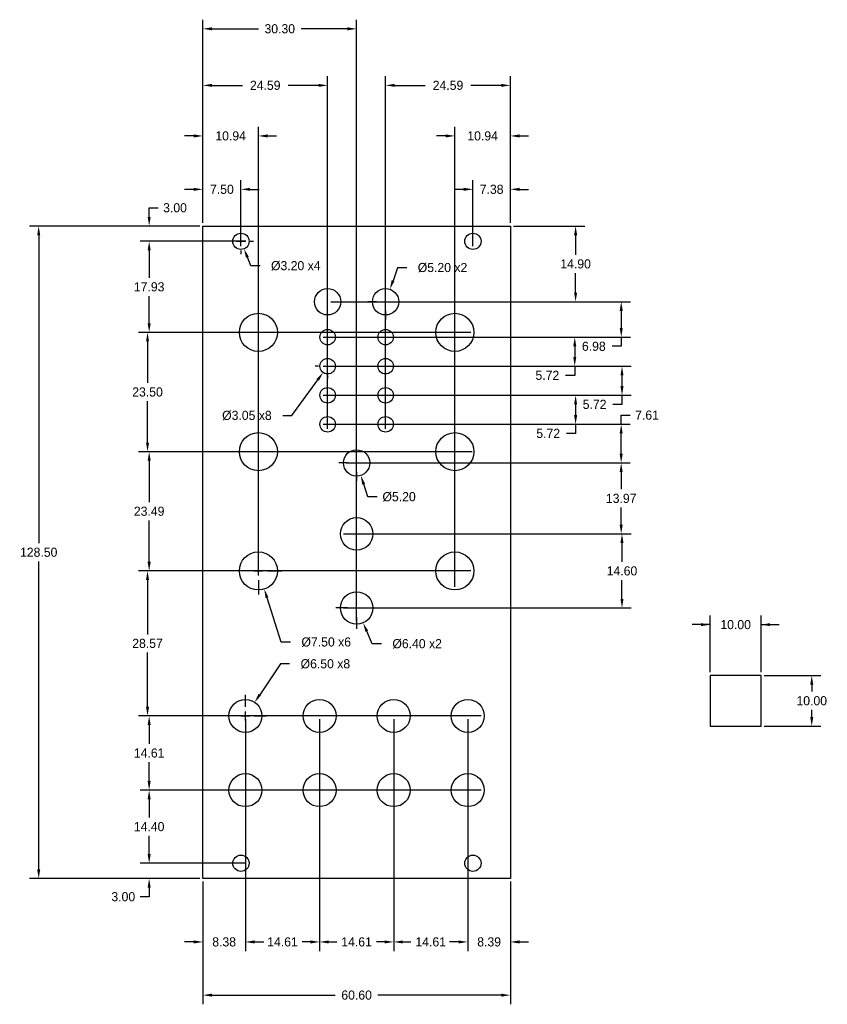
# Model space of a CAD drawing. Header units: millimetres. Extents: x -36 to 123, y -25 to 169.
import ezdxf

# ---------------------------------------------------------------- set-up
doc = ezdxf.new("R2010")
doc.units = ezdxf.units.MM
doc.header["$MEASUREMENT"] = 0
for name, color, linetype in [('Dimensions', 1, 'Continuous'), ('Panel', 7, 'Continuous'), ('ScaleHelp', 3, 'Continuous')]:
    doc.layers.add(name, color=color, linetype=linetype)
doc.dimstyles.get("Standard").update_dxf_attribs({"dimscale": 10, "dimtxt": 0.18, "dimasz": 0.18, "dimexe": 0.18, "dimexo": 0.0625, "dimgap": 0.09, "dimtad": 0, "dimtih": 1, "dimtoh": 1, "dimzin": 0, "dimdsep": 46, "dimtxsty": 'Standard', "dimcen": -0.09, "dimadec": 0, "dimazin": 0, "dimtfac": 1, "dimtdec": 4, "dimtofl": 0, "dimtmove": 0, "dimatfit": 3, "dimfxl": 1, "dimtolj": 1, "dimtzin": 0, "dimarcsym": 0})

# ---------------------------------------------------------------- blocks, each defined once
blk = doc.blocks.new('*D53')
at = {"layer": 'Defpoints', "color": 0}
for p in [(110, 50), (100, 40), (110, 40)]:
    blk.add_point(p, dxfattribs=at)
at = {"layer": 'ScaleHelp', "color": 0, "lineweight": -2}
for p, q in [((100, 40.625), (100, 51.8)), ((110, 40.625), (110, 51.8)), ((100, 50), (96.4, 50)), ((110, 50), (113.6, 50))]:
    blk.add_line(p, q, dxfattribs=at)
at = {"layer": 'ScaleHelp', "color": 0}
for points in [[(98.2, 49.7), (98.2, 50.3), (100, 50)], [(111.8, 50.3), (111.8, 49.7), (110, 50)]]:
    blk.add_solid(points, dxfattribs=at)
at = {"layer": 'ScaleHelp', "color": 0, "insert": (105, 50), "char_height": 1.8, "attachment_point": 5}
blk.add_mtext('\\A1;10.00', dxfattribs=at)
blk = doc.blocks.new('*D54')
at = {"layer": 'Defpoints', "color": 0}
for p in [(110, 40), (110, 30), (120, 30)]:
    blk.add_point(p, dxfattribs=at)
at = {"layer": 'ScaleHelp', "color": 0, "lineweight": -2}
for p, q in [((110.625, 40), (121.8, 40)), ((120, 38.2), (120, 36.8)), ((120, 31.8), (120, 33.2)), ((110.625, 30), (121.8, 30))]:
    blk.add_line(p, q, dxfattribs=at)
at = {"layer": 'ScaleHelp', "color": 0}
for points in [[(120.3, 38.2), (119.7, 38.2), (120, 40)], [(119.7, 31.8), (120.3, 31.8), (120, 30)]]:
    blk.add_solid(points, dxfattribs=at)
at = {"layer": 'ScaleHelp', "color": 0, "insert": (120, 35), "char_height": 1.8, "attachment_point": 5}
blk.add_mtext('\\A1;10.00', dxfattribs=at)
blk = doc.blocks.new('*D55')
at = {"layer": 'Defpoints', "color": 0}
for p in [(8.38, 32.01), (0, 0), (8.38, -12.5)]:
    blk.add_point(p, dxfattribs=at)
at = {"layer": 'Dimensions', "color": 0, "lineweight": -2}
for p, q in [((8.38, 31.39), (8.38, -14.3)), ((0, -0.62), (0, -14.3)), ((-1.8, -12.5), (-3.6, -12.5)), ((10.18, -12.5), (11.98, -12.5))]:
    blk.add_line(p, q, dxfattribs=at)
at = {"layer": 'Dimensions', "color": 0}
for points in [[(-1.8, -12.8), (-1.8, -12.2), (0, -12.5)], [(10.18, -12.2), (10.18, -12.8), (8.38, -12.5)]]:
    blk.add_solid(points, dxfattribs=at)
at = {"layer": 'Dimensions', "color": 0, "insert": (4.19, -12.5), "char_height": 1.8, "attachment_point": 5}
blk.add_mtext('\\A1;8.38', dxfattribs=at)
blk = doc.blocks.new('*D56')
at = {"layer": 'Defpoints', "color": 0}
for p in [(52.21, 32.01), (60.6, 0), (52.21, -12.5)]:
    blk.add_point(p, dxfattribs=at)
at = {"layer": 'Dimensions', "color": 0, "lineweight": -2}
for p, q in [((52.21, 31.39), (52.21, -14.3)), ((60.6, -0.62), (60.6, -14.3)), ((50.41, -12.5), (48.61, -12.5)), ((62.4, -12.5), (64.2, -12.5))]:
    blk.add_line(p, q, dxfattribs=at)
at = {"layer": 'Dimensions', "color": 0}
for points in [[(50.41, -12.8), (50.41, -12.2), (52.21, -12.5)], [(62.4, -12.2), (62.4, -12.8), (60.6, -12.5)]]:
    blk.add_solid(points, dxfattribs=at)
at = {"layer": 'Dimensions', "color": 0, "insert": (56.41, -12.5), "char_height": 1.8, "attachment_point": 5}
blk.add_mtext('\\A1;8.39', dxfattribs=at)
blk = doc.blocks.new('*D57')
at = {"layer": 'Defpoints', "color": 0}
for p in [(8.38, 31.39), (22.99, 32.01), (22.99, -12.5)]:
    blk.add_point(p, dxfattribs=at)
at = {"layer": 'Dimensions', "color": 0, "lineweight": -2}
for p, q in [((22.99, 31.39), (22.99, -14.3)), ((8.38, 30.76), (8.38, -14.3)), ((10.18, -12.5), (11.79, -12.5)), ((21.19, -12.5), (19.58, -12.5))]:
    blk.add_line(p, q, dxfattribs=at)
at = {"layer": 'Dimensions', "color": 0}
for points in [[(10.18, -12.2), (10.18, -12.8), (8.38, -12.5)], [(21.19, -12.8), (21.19, -12.2), (22.99, -12.5)]]:
    blk.add_solid(points, dxfattribs=at)
at = {"layer": 'Dimensions', "color": 0, "insert": (15.69, -12.5), "char_height": 1.8, "attachment_point": 5}
blk.add_mtext('\\A1;14.61', dxfattribs=at)
blk = doc.blocks.new('*D58')
at = {"layer": 'Defpoints', "color": 0}
for p in [(22.99, 32.01), (37.6, 32.01), (37.6, -12.5)]:
    blk.add_point(p, dxfattribs=at)
at = {"layer": 'Dimensions', "color": 0, "lineweight": -2}
for p, q in [((22.99, 31.39), (22.99, -14.3)), ((37.6, 31.39), (37.6, -14.3)), ((24.79, -12.5), (26.39, -12.5)), ((35.8, -12.5), (34.19, -12.5))]:
    blk.add_line(p, q, dxfattribs=at)
at = {"layer": 'Dimensions', "color": 0}
for points in [[(24.79, -12.2), (24.79, -12.8), (22.99, -12.5)], [(35.8, -12.8), (35.8, -12.2), (37.6, -12.5)]]:
    blk.add_solid(points, dxfattribs=at)
at = {"layer": 'Dimensions', "color": 0, "insert": (30.29, -12.5), "char_height": 1.8, "attachment_point": 5}
blk.add_mtext('\\A1;14.61', dxfattribs=at)
blk = doc.blocks.new('*D59')
at = {"layer": 'Defpoints', "color": 0}
for p in [(37.6, 31.39), (52.21, 31.39), (52.21, -12.5)]:
    blk.add_point(p, dxfattribs=at)
at = {"layer": 'Dimensions', "color": 0, "lineweight": -2}
for p, q in [((37.6, 30.76), (37.6, -14.3)), ((52.21, 30.76), (52.21, -14.3)), ((39.4, -12.5), (41.01, -12.5)), ((50.41, -12.5), (48.8, -12.5))]:
    blk.add_line(p, q, dxfattribs=at)
at = {"layer": 'Dimensions', "color": 0}
for points in [[(39.4, -12.2), (39.4, -12.8), (37.6, -12.5)], [(50.41, -12.8), (50.41, -12.2), (52.21, -12.5)]]:
    blk.add_solid(points, dxfattribs=at)
at = {"layer": 'Dimensions', "color": 0, "insert": (44.9, -12.5), "char_height": 1.8, "attachment_point": 5}
blk.add_mtext('\\A1;14.61', dxfattribs=at)
blk = doc.blocks.new('*D60')
at = {"layer": 'Defpoints', "color": 0}
for p in [(60.6, 128.5), (24.59, 113.6), (73.46, 113.6)]:
    blk.add_point(p, dxfattribs=at)
at = {"layer": 'Dimensions', "color": 0, "lineweight": -2}
for p, q in [((61.23, 128.5), (75.26, 128.5)), ((73.46, 126.7), (73.46, 122.85)), ((73.46, 115.4), (73.46, 119.25)), ((25.21, 113.6), (75.26, 113.6))]:
    blk.add_line(p, q, dxfattribs=at)
at = {"layer": 'Dimensions', "color": 0}
for points in [[(73.76, 126.7), (73.16, 126.7), (73.46, 128.5)], [(73.16, 115.4), (73.76, 115.4), (73.46, 113.6)]]:
    blk.add_solid(points, dxfattribs=at)
at = {"layer": 'Dimensions', "color": 0, "insert": (73.46, 121.05), "char_height": 1.8, "attachment_point": 5}
blk.add_mtext('\\A1;14.90', dxfattribs=at)
blk = doc.blocks.new('*D61')
at = {"layer": 'Defpoints', "color": 0}
for p in [(24.59, 113.6), (24.59, 106.62), (82.45, 106.62)]:
    blk.add_point(p, dxfattribs=at)
at = {"layer": 'Dimensions', "color": 0, "lineweight": -2}
for p, q in [((25.21, 113.6), (84.25, 113.6)), ((82.45, 111.8), (82.45, 108.42)), ((25.21, 106.62), (84.25, 106.62)), ((82.45, 104.82), (80.65, 104.82)), ((82.45, 106.62), (82.45, 104.82))]:
    blk.add_line(p, q, dxfattribs=at)
at = {"layer": 'Dimensions', "color": 0}
for points in [[(82.75, 111.8), (82.15, 111.8), (82.45, 113.6)], [(82.15, 108.42), (82.75, 108.42), (82.45, 106.62)]]:
    blk.add_solid(points, dxfattribs=at)
at = {"layer": 'Dimensions', "color": 0, "insert": (77.05, 104.82), "char_height": 1.8, "attachment_point": 5}
blk.add_mtext('\\A1;6.98', dxfattribs=at)
blk = doc.blocks.new('*D62')
at = {"layer": 'Defpoints', "color": 0}
for p in [(23.07, 106.62), (23.07, 100.9), (73.29, 100.9)]:
    blk.add_point(p, dxfattribs=at)
at = {"layer": 'Dimensions', "color": 0, "lineweight": -2}
for p, q in [((23.69, 106.62), (75.09, 106.62)), ((73.29, 104.82), (73.29, 102.7)), ((23.69, 100.9), (75.09, 100.9)), ((73.29, 100.9), (73.29, 99.1)), ((73.29, 99.1), (71.49, 99.1))]:
    blk.add_line(p, q, dxfattribs=at)
at = {"layer": 'Dimensions', "color": 0}
for points in [[(73.59, 104.82), (72.99, 104.82), (73.29, 106.62)], [(72.99, 102.7), (73.59, 102.7), (73.29, 100.9)]]:
    blk.add_solid(points, dxfattribs=at)
at = {"layer": 'Dimensions', "color": 0, "insert": (67.89, 99.1), "char_height": 1.8, "attachment_point": 5}
blk.add_mtext('\\A1;5.72', dxfattribs=at)
blk = doc.blocks.new('*D63')
at = {"layer": 'Defpoints', "color": 0}
for p in [(23.86, 100.9), (23.07, 95.18), (82.6, 95.18)]:
    blk.add_point(p, dxfattribs=at)
at = {"layer": 'Dimensions', "color": 0, "lineweight": -2}
for p, q in [((24.49, 100.9), (84.4, 100.9)), ((82.6, 99.1), (82.6, 96.98)), ((23.69, 95.18), (84.4, 95.18)), ((82.6, 95.18), (82.6, 93.38)), ((82.6, 93.38), (80.8, 93.38))]:
    blk.add_line(p, q, dxfattribs=at)
at = {"layer": 'Dimensions', "color": 0}
for points in [[(82.9, 99.1), (82.3, 99.1), (82.6, 100.9)], [(82.3, 96.98), (82.9, 96.98), (82.6, 95.18)]]:
    blk.add_solid(points, dxfattribs=at)
at = {"layer": 'Dimensions', "color": 0, "insert": (77.2, 93.38), "char_height": 1.8, "attachment_point": 5}
blk.add_mtext('\\A1;5.72', dxfattribs=at)
blk = doc.blocks.new('*D64')
at = {"layer": 'Defpoints', "color": 0}
for p in [(23.86, 95.18), (23.07, 89.46), (73.46, 89.46)]:
    blk.add_point(p, dxfattribs=at)
at = {"layer": 'Dimensions', "color": 0, "lineweight": -2}
for p, q in [((24.49, 95.18), (75.26, 95.18)), ((73.46, 93.38), (73.46, 91.26)), ((23.69, 89.46), (75.26, 89.46)), ((73.46, 89.46), (73.46, 87.66)), ((73.46, 87.66), (71.66, 87.66))]:
    blk.add_line(p, q, dxfattribs=at)
at = {"layer": 'Dimensions', "color": 0}
for points in [[(73.76, 93.38), (73.16, 93.38), (73.46, 95.18)], [(73.16, 91.26), (73.76, 91.26), (73.46, 89.46)]]:
    blk.add_solid(points, dxfattribs=at)
at = {"layer": 'Dimensions', "color": 0, "insert": (68.06, 87.66), "char_height": 1.8, "attachment_point": 5}
blk.add_mtext('\\A1;5.72', dxfattribs=at)
blk = doc.blocks.new('*D65')
at = {"layer": 'Defpoints', "color": 0}
for p in [(23.86, 89.46), (82.44, 89.46), (30.3, 81.85)]:
    blk.add_point(p, dxfattribs=at)
at = {"layer": 'Dimensions', "color": 0, "lineweight": -2}
for p, q in [((82.44, 91.26), (84.24, 91.26)), ((82.44, 89.46), (82.44, 91.26)), ((24.49, 89.46), (84.24, 89.46)), ((82.44, 83.65), (82.44, 87.66)), ((30.93, 81.85), (84.24, 81.85))]:
    blk.add_line(p, q, dxfattribs=at)
at = {"layer": 'Dimensions', "color": 0}
for points in [[(82.74, 87.66), (82.14, 87.66), (82.44, 89.46)], [(82.14, 83.65), (82.74, 83.65), (82.44, 81.85)]]:
    blk.add_solid(points, dxfattribs=at)
at = {"layer": 'Dimensions', "color": 0, "insert": (87.54, 91.26), "char_height": 1.8, "attachment_point": 5}
blk.add_mtext('\\A1;7.61', dxfattribs=at)
blk = doc.blocks.new('*D66')
at = {"layer": 'Defpoints', "color": 0}
for p in [(27.7, 81.85), (27.1, 67.88), (82.44, 67.88)]:
    blk.add_point(p, dxfattribs=at)
at = {"layer": 'Dimensions', "color": 0, "lineweight": -2}
for p, q in [((28.32, 81.85), (84.24, 81.85)), ((82.44, 80.05), (82.44, 76.67)), ((82.44, 69.68), (82.44, 73.06)), ((27.73, 67.88), (84.24, 67.88))]:
    blk.add_line(p, q, dxfattribs=at)
at = {"layer": 'Dimensions', "color": 0}
for points in [[(82.74, 80.05), (82.14, 80.05), (82.44, 81.85)], [(82.14, 69.68), (82.74, 69.68), (82.44, 67.88)]]:
    blk.add_solid(points, dxfattribs=at)
at = {"layer": 'Dimensions', "color": 0, "insert": (82.44, 74.86), "char_height": 1.8, "attachment_point": 5}
blk.add_mtext('\\A1;13.97', dxfattribs=at)
blk = doc.blocks.new('*D67')
at = {"layer": 'Defpoints', "color": 0}
for p in [(28.04, 67.88), (82.6, 67.88), (27.1, 53.28)]:
    blk.add_point(p, dxfattribs=at)
at = {"layer": 'Dimensions', "color": 0, "lineweight": -2}
for p, q in [((28.66, 67.88), (84.4, 67.88)), ((82.6, 66.08), (82.6, 62.38)), ((82.6, 55.08), (82.6, 58.78)), ((27.73, 53.28), (84.4, 53.28))]:
    blk.add_line(p, q, dxfattribs=at)
at = {"layer": 'Dimensions', "color": 0}
for points in [[(82.9, 66.08), (82.3, 66.08), (82.6, 67.88)], [(82.3, 55.08), (82.9, 55.08), (82.6, 53.28)]]:
    blk.add_solid(points, dxfattribs=at)
at = {"layer": 'Dimensions', "color": 0, "insert": (82.6, 60.58), "char_height": 1.8, "attachment_point": 5}
blk.add_mtext('\\A1;14.60', dxfattribs=at)
blk = doc.blocks.new('*D69')
at = {"layer": 'Defpoints', "color": 0}
for p in [(9.1, 3), (-10.59, 0), (0, 0)]:
    blk.add_point(p, dxfattribs=at)
at = {"layer": 'Dimensions', "color": 0, "lineweight": -2}
for p, q in [((-10.59, 4.8), (-10.59, 6.6)), ((8.47, 3), (-12.39, 3)), ((-0.62, 0), (-12.39, 0)), ((-10.59, -1.8), (-10.59, -3.6)), ((-10.59, -3.6), (-12.39, -3.6))]:
    blk.add_line(p, q, dxfattribs=at)
at = {"layer": 'Dimensions', "color": 0}
for points in [[(-10.89, 4.8), (-10.29, 4.8), (-10.59, 3)], [(-10.29, -1.8), (-10.89, -1.8), (-10.59, 0)]]:
    blk.add_solid(points, dxfattribs=at)
at = {"layer": 'Dimensions', "color": 0, "insert": (-15.69, -3.6), "char_height": 1.8, "attachment_point": 5}
blk.add_mtext('\\A1;3.00', dxfattribs=at)
blk = doc.blocks.new('*D70')
at = {"layer": 'Defpoints', "color": 0}
for p in [(-10.59, 17.4), (55.46, 17.4), (9.1, 3)]:
    blk.add_point(p, dxfattribs=at)
at = {"layer": 'Dimensions', "color": 0, "lineweight": -2}
for p, q in [((54.83, 17.4), (-12.39, 17.4)), ((-10.59, 15.6), (-10.59, 12)), ((-10.59, 4.8), (-10.59, 8.4)), ((8.47, 3), (-12.39, 3))]:
    blk.add_line(p, q, dxfattribs=at)
at = {"layer": 'Dimensions', "color": 0}
for points in [[(-10.29, 15.6), (-10.89, 15.6), (-10.59, 17.4)], [(-10.89, 4.8), (-10.29, 4.8), (-10.59, 3)]]:
    blk.add_solid(points, dxfattribs=at)
at = {"layer": 'Dimensions', "color": 0, "insert": (-10.59, 10.2), "char_height": 1.8, "attachment_point": 5}
blk.add_mtext('\\A1;14.40', dxfattribs=at)
blk = doc.blocks.new('*D71')
at = {"layer": 'Defpoints', "color": 0}
for p in [(55.46, 32.01), (-10.59, 17.4), (54.83, 17.4)]:
    blk.add_point(p, dxfattribs=at)
at = {"layer": 'Dimensions', "color": 0, "lineweight": -2}
for p, q in [((54.83, 32.01), (-12.39, 32.01)), ((-10.59, 30.21), (-10.59, 26.5)), ((-10.59, 19.2), (-10.59, 22.91)), ((54.21, 17.4), (-12.39, 17.4))]:
    blk.add_line(p, q, dxfattribs=at)
at = {"layer": 'Dimensions', "color": 0}
for points in [[(-10.29, 30.21), (-10.89, 30.21), (-10.59, 32.01)], [(-10.89, 19.2), (-10.29, 19.2), (-10.59, 17.4)]]:
    blk.add_solid(points, dxfattribs=at)
at = {"layer": 'Dimensions', "color": 0, "insert": (-10.59, 24.71), "char_height": 1.8, "attachment_point": 5}
blk.add_mtext('\\A1;14.61', dxfattribs=at)
blk = doc.blocks.new('*D72')
at = {"layer": 'Defpoints', "color": 0}
for p in [(53.41, 60.58), (-10.91, 32.01), (55.46, 32.01)]:
    blk.add_point(p, dxfattribs=at)
at = {"layer": 'Dimensions', "color": 0, "lineweight": -2}
for p, q in [((52.78, 60.58), (-12.71, 60.58)), ((-10.91, 58.78), (-10.91, 48.09)), ((-10.91, 33.81), (-10.91, 44.49)), ((54.83, 32.01), (-12.71, 32.01))]:
    blk.add_line(p, q, dxfattribs=at)
at = {"layer": 'Dimensions', "color": 0}
for points in [[(-10.61, 58.78), (-11.21, 58.78), (-10.91, 60.58)], [(-11.21, 33.81), (-10.61, 33.81), (-10.91, 32.01)]]:
    blk.add_solid(points, dxfattribs=at)
at = {"layer": 'Dimensions', "color": 0, "insert": (-10.91, 46.3), "char_height": 1.8, "attachment_point": 5}
blk.add_mtext('\\A1;28.57', dxfattribs=at)
blk = doc.blocks.new('*D73')
at = {"layer": 'Defpoints', "color": 0}
for p in [(53.41, 84.07), (-10.59, 60.58), (53.1, 60.58)]:
    blk.add_point(p, dxfattribs=at)
at = {"layer": 'Dimensions', "color": 0, "lineweight": -2}
for p, q in [((52.78, 84.07), (-12.39, 84.07)), ((-10.59, 82.27), (-10.59, 74.13)), ((-10.59, 62.38), (-10.59, 70.52)), ((52.48, 60.58), (-12.39, 60.58))]:
    blk.add_line(p, q, dxfattribs=at)
at = {"layer": 'Dimensions', "color": 0}
for points in [[(-10.29, 82.27), (-10.89, 82.27), (-10.59, 84.07)], [(-10.89, 62.38), (-10.29, 62.38), (-10.59, 60.58)]]:
    blk.add_solid(points, dxfattribs=at)
at = {"layer": 'Dimensions', "color": 0, "insert": (-10.59, 72.33), "char_height": 1.8, "attachment_point": 5}
blk.add_mtext('\\A1;23.49', dxfattribs=at)
blk = doc.blocks.new('*D74')
at = {"layer": 'Defpoints', "color": 0}
for p in [(53.41, 107.57), (-10.91, 84.07), (53.73, 84.07)]:
    blk.add_point(p, dxfattribs=at)
at = {"layer": 'Dimensions', "color": 0, "lineweight": -2}
for p, q in [((52.78, 107.57), (-12.71, 107.57)), ((-10.91, 105.77), (-10.91, 97.62)), ((-10.91, 85.87), (-10.91, 94.02)), ((53.1, 84.07), (-12.71, 84.07))]:
    blk.add_line(p, q, dxfattribs=at)
at = {"layer": 'Dimensions', "color": 0}
for points in [[(-10.61, 105.77), (-11.21, 105.77), (-10.91, 107.57)], [(-11.21, 85.87), (-10.61, 85.87), (-10.91, 84.07)]]:
    blk.add_solid(points, dxfattribs=at)
at = {"layer": 'Dimensions', "color": 0, "insert": (-10.91, 95.82), "char_height": 1.8, "attachment_point": 5}
blk.add_mtext('\\A1;23.50', dxfattribs=at)
blk = doc.blocks.new('*D75')
at = {"layer": 'Defpoints', "color": 0}
for p in [(9.1, 125.5), (-10.59, 107.57), (53.1, 107.57)]:
    blk.add_point(p, dxfattribs=at)
at = {"layer": 'Dimensions', "color": 0, "lineweight": -2}
for p, q in [((8.47, 125.5), (-12.39, 125.5)), ((-10.59, 123.7), (-10.59, 118.33)), ((-10.59, 109.37), (-10.59, 114.73)), ((52.48, 107.57), (-12.39, 107.57))]:
    blk.add_line(p, q, dxfattribs=at)
at = {"layer": 'Dimensions', "color": 0}
for points in [[(-10.29, 123.7), (-10.89, 123.7), (-10.59, 125.5)], [(-10.89, 109.37), (-10.29, 109.37), (-10.59, 107.57)]]:
    blk.add_solid(points, dxfattribs=at)
at = {"layer": 'Dimensions', "color": 0, "insert": (-10.59, 116.53), "char_height": 1.8, "attachment_point": 5}
blk.add_mtext('\\A1;17.93', dxfattribs=at)
blk = doc.blocks.new('*D76')
at = {"layer": 'Defpoints', "color": 0}
for p in [(-10.59, 128.5), (0, 128.5), (8.47, 125.5)]:
    blk.add_point(p, dxfattribs=at)
at = {"layer": 'Dimensions', "color": 0, "lineweight": -2}
for p, q in [((-10.59, 132.1), (-8.79, 132.1)), ((-10.59, 130.3), (-10.59, 132.1)), ((-0.62, 128.5), (-12.39, 128.5)), ((7.85, 125.5), (-12.39, 125.5)), ((-10.59, 123.7), (-10.59, 121.9))]:
    blk.add_line(p, q, dxfattribs=at)
at = {"layer": 'Dimensions', "color": 0}
for points in [[(-10.89, 130.3), (-10.29, 130.3), (-10.59, 128.5)], [(-10.29, 123.7), (-10.89, 123.7), (-10.59, 125.5)]]:
    blk.add_solid(points, dxfattribs=at)
at = {"layer": 'Dimensions', "color": 0, "insert": (-5.49, 132.1), "char_height": 1.8, "attachment_point": 5}
blk.add_mtext('\\A1;3.00', dxfattribs=at)
blk = doc.blocks.new('*D77')
at = {"layer": 'Defpoints', "color": 0}
for p in [(0, 128.5), (-32.36, 0), (0, 0)]:
    blk.add_point(p, dxfattribs=at)
at = {"layer": 'Dimensions', "color": 0, "lineweight": -2}
for p, q in [((-0.62, 128.5), (-34.16, 128.5)), ((-32.36, 126.7), (-32.36, 66.05)), ((-32.36, 1.8), (-32.36, 62.45)), ((-0.62, 0), (-34.16, 0))]:
    blk.add_line(p, q, dxfattribs=at)
at = {"layer": 'Dimensions', "color": 0}
for points in [[(-32.06, 126.7), (-32.66, 126.7), (-32.36, 128.5)], [(-32.66, 1.8), (-32.06, 1.8), (-32.36, 0)]]:
    blk.add_solid(points, dxfattribs=at)
at = {"layer": 'Dimensions', "color": 0, "insert": (-32.36, 64.25), "char_height": 1.8, "attachment_point": 5}
blk.add_mtext('\\A1;128.50', dxfattribs=at)
blk = doc.blocks.new('*D78')
at = {"layer": 'Defpoints', "color": 0}
for p in [(0, 0), (60.6, 0), (60.6, -22.98)]:
    blk.add_point(p, dxfattribs=at)
at = {"layer": 'Dimensions', "color": 0, "lineweight": -2}
for p, q in [((0, -0.62), (0, -24.78)), ((60.6, -0.62), (60.6, -24.78)), ((1.8, -22.98), (26.1, -22.98)), ((58.8, -22.98), (34.5, -22.98))]:
    blk.add_line(p, q, dxfattribs=at)
at = {"layer": 'Dimensions', "color": 0}
for points in [[(1.8, -22.68), (1.8, -23.28), (0, -22.98)], [(58.8, -23.28), (58.8, -22.68), (60.6, -22.98)]]:
    blk.add_solid(points, dxfattribs=at)
at = {"layer": 'Dimensions', "color": 0, "insert": (30.3, -22.98), "char_height": 1.8, "attachment_point": 5}
blk.add_mtext('\\A1;60.60', dxfattribs=at)
blk = doc.blocks.new('*D79')
at = {"layer": 'Defpoints', "color": 0}
for p in [(53.22, 135.74), (60.6, 128.5), (53.22, 123.9)]:
    blk.add_point(p, dxfattribs=at)
at = {"layer": 'Dimensions', "color": 0, "lineweight": -2}
for p, q in [((53.22, 124.53), (53.22, 137.54)), ((60.6, 129.12), (60.6, 137.54)), ((51.42, 135.74), (49.62, 135.74)), ((62.4, 135.74), (64.2, 135.74))]:
    blk.add_line(p, q, dxfattribs=at)
at = {"layer": 'Dimensions', "color": 0}
for points in [[(51.42, 135.44), (51.42, 136.04), (53.22, 135.74)], [(62.4, 136.04), (62.4, 135.44), (60.6, 135.74)]]:
    blk.add_solid(points, dxfattribs=at)
at = {"layer": 'Dimensions', "color": 0, "insert": (56.91, 135.74), "char_height": 1.8, "attachment_point": 5}
blk.add_mtext('\\A1;7.38', dxfattribs=at)
blk = doc.blocks.new('*D80')
at = {"layer": 'Defpoints', "color": 0}
for p in [(0, 135.74), (0, 128.5), (7.5, 123.9)]:
    blk.add_point(p, dxfattribs=at)
at = {"layer": 'Dimensions', "color": 0, "lineweight": -2}
for p, q in [((0, 129.12), (0, 137.54)), ((7.5, 124.53), (7.5, 137.54)), ((-1.8, 135.74), (-3.6, 135.74)), ((9.3, 135.74), (11.1, 135.74))]:
    blk.add_line(p, q, dxfattribs=at)
at = {"layer": 'Dimensions', "color": 0}
for points in [[(-1.8, 135.44), (-1.8, 136.04), (0, 135.74)], [(9.3, 136.04), (9.3, 135.44), (7.5, 135.74)]]:
    blk.add_solid(points, dxfattribs=at)
at = {"layer": 'Dimensions', "color": 0, "insert": (3.75, 135.74), "char_height": 1.8, "attachment_point": 5}
blk.add_mtext('\\A1;7.50', dxfattribs=at)
blk = doc.blocks.new('*D81')
at = {"layer": 'Defpoints', "color": 0}
for p in [(0, 146.26), (0, 128.5), (10.94, 60.58)]:
    blk.add_point(p, dxfattribs=at)
at = {"layer": 'Dimensions', "color": 0, "lineweight": -2}
for p, q in [((0, 129.12), (0, 148.06)), ((10.94, 61.2), (10.94, 148.06)), ((-1.8, 146.26), (-3.6, 146.26)), ((12.74, 146.26), (14.54, 146.26))]:
    blk.add_line(p, q, dxfattribs=at)
at = {"layer": 'Dimensions', "color": 0}
for points in [[(-1.8, 145.96), (-1.8, 146.56), (0, 146.26)], [(12.74, 146.56), (12.74, 145.96), (10.94, 146.26)]]:
    blk.add_solid(points, dxfattribs=at)
at = {"layer": 'Dimensions', "color": 0, "insert": (5.47, 146.26), "char_height": 1.8, "attachment_point": 5}
blk.add_mtext('\\A1;10.94', dxfattribs=at)
blk = doc.blocks.new('*D86')
at = {"layer": 'Defpoints', "color": 0}
for p in [(49.66, 146.26), (60.6, 128.5), (49.66, 56.83)]:
    blk.add_point(p, dxfattribs=at)
at = {"layer": 'Dimensions', "color": 0, "lineweight": -2}
for p, q in [((49.66, 57.45), (49.66, 148.06)), ((60.6, 129.12), (60.6, 148.06)), ((47.86, 146.26), (46.06, 146.26)), ((62.4, 146.26), (64.2, 146.26))]:
    blk.add_line(p, q, dxfattribs=at)
at = {"layer": 'Dimensions', "color": 0}
for points in [[(47.86, 145.96), (47.86, 146.56), (49.66, 146.26)], [(62.4, 146.56), (62.4, 145.96), (60.6, 146.26)]]:
    blk.add_solid(points, dxfattribs=at)
at = {"layer": 'Dimensions', "color": 0, "insert": (55.13, 146.26), "char_height": 1.8, "attachment_point": 5}
blk.add_mtext('\\A1;10.94', dxfattribs=at)
blk = doc.blocks.new('*D88')
at = {"layer": 'Defpoints', "color": 0}
for p in [(24.59, 156.22), (0, 128.5), (24.59, 87.93)]:
    blk.add_point(p, dxfattribs=at)
at = {"layer": 'Dimensions', "color": 0, "lineweight": -2}
for p, q in [((0, 129.12), (0, 158.02)), ((24.59, 88.56), (24.59, 158.02)), ((1.8, 156.22), (7.79, 156.22)), ((22.79, 156.22), (16.8, 156.22))]:
    blk.add_line(p, q, dxfattribs=at)
at = {"layer": 'Dimensions', "color": 0}
for points in [[(1.8, 156.52), (1.8, 155.92), (0, 156.22)], [(22.79, 155.92), (22.79, 156.52), (24.59, 156.22)]]:
    blk.add_solid(points, dxfattribs=at)
at = {"layer": 'Dimensions', "color": 0, "insert": (12.29, 156.22), "char_height": 1.8, "attachment_point": 5}
blk.add_mtext('\\A1;24.59', dxfattribs=at)
blk = doc.blocks.new('*D89')
at = {"layer": 'Defpoints', "color": 0}
for p in [(36.01, 156.22), (60.6, 128.5), (36.01, 87.93)]:
    blk.add_point(p, dxfattribs=at)
at = {"layer": 'Dimensions', "color": 0, "lineweight": -2}
for p, q in [((36.01, 88.56), (36.01, 158.02)), ((60.6, 129.12), (60.6, 158.02)), ((37.81, 156.22), (43.81, 156.22)), ((58.8, 156.22), (52.81, 156.22))]:
    blk.add_line(p, q, dxfattribs=at)
at = {"layer": 'Dimensions', "color": 0}
for points in [[(37.81, 156.52), (37.81, 155.92), (36.01, 156.22)], [(58.8, 155.92), (58.8, 156.52), (60.6, 156.22)]]:
    blk.add_solid(points, dxfattribs=at)
at = {"layer": 'Dimensions', "color": 0, "insert": (48.31, 156.22), "char_height": 1.8, "attachment_point": 5}
blk.add_mtext('\\A1;24.59', dxfattribs=at)
blk = doc.blocks.new('*D90')
at = {"layer": 'Defpoints', "color": 0}
for p in [(0, 167.36), (0, 128.5), (30.3, 50.08)]:
    blk.add_point(p, dxfattribs=at)
at = {"layer": 'Dimensions', "color": 0, "lineweight": -2}
for p, q in [((0, 129.12), (0, 169.16)), ((30.3, 50.7), (30.3, 169.16)), ((1.8, 167.36), (10.95, 167.36)), ((28.5, 167.36), (19.35, 167.36))]:
    blk.add_line(p, q, dxfattribs=at)
at = {"layer": 'Dimensions', "color": 0}
for points in [[(1.8, 167.66), (1.8, 167.06), (0, 167.36)], [(28.5, 167.06), (28.5, 167.66), (30.3, 167.36)]]:
    blk.add_solid(points, dxfattribs=at)
at = {"layer": 'Dimensions', "color": 0, "insert": (15.15, 167.36), "char_height": 1.8, "attachment_point": 5}
blk.add_mtext('\\A1;30.30', dxfattribs=at)
blk = doc.blocks.new('*D91')
at = {"layer": 'Defpoints', "color": 0}
for p in [(6.9, 126.98), (8.1, 124.02)]:
    blk.add_point(p, dxfattribs=at)
at = {"layer": 'Dimensions', "color": 0}
for p, q in [((7.5, 127.3), (7.5, 128)), ((7.5, 124.6), (7.5, 126.4)), ((5.7, 125.5), (5, 125.5)), ((6.6, 125.5), (8.4, 125.5)), ((9.3, 125.5), (10, 125.5)), ((7.5, 123.7), (7.5, 123))]:
    blk.add_line(p, q, dxfattribs=at)
at = {"layer": 'Dimensions', "color": 0, "lineweight": -2}
for p, q in [((9.46, 120.68), (8.78, 122.35)), ((11.26, 120.68), (9.46, 120.68))]:
    blk.add_line(p, q, dxfattribs=at)
at = {"layer": 'Dimensions', "color": 0}
blk.add_solid([(9.06, 122.46), (8.5, 122.24), (8.1, 124.02)], dxfattribs=at)
at = {"layer": 'Dimensions', "color": 0, "insert": (18.31, 120.68), "char_height": 1.8, "attachment_point": 5}
blk.add_mtext('\\A1;%%c3.20 x4', dxfattribs=at)
blk = doc.blocks.new('*D92')
at = {"layer": 'Defpoints', "color": 0}
for p in [(36.87, 116.05), (35.15, 111.15)]:
    blk.add_point(p, dxfattribs=at)
at = {"layer": 'Dimensions', "color": 0, "lineweight": -2}
for p, q in [((38.38, 120.31), (37.47, 117.75)), ((40.18, 120.31), (38.38, 120.31))]:
    blk.add_line(p, q, dxfattribs=at)
at = {"layer": 'Dimensions', "color": 0}
for p, q in [((36.01, 115.4), (36.01, 117.1)), ((36.01, 112.7), (36.01, 114.5)), ((34.21, 113.6), (32.51, 113.6)), ((35.11, 113.6), (36.91, 113.6)), ((37.81, 113.6), (39.51, 113.6)), ((36.01, 111.8), (36.01, 110.1))]:
    blk.add_line(p, q, dxfattribs=at)
blk.add_solid([(37.19, 117.85), (37.76, 117.65), (36.87, 116.05)], dxfattribs=at)
at = {"layer": 'Dimensions', "color": 0, "insert": (47.23, 120.31), "char_height": 1.8, "attachment_point": 5}
blk.add_mtext('\\A1;%%c5.20 x2', dxfattribs=at)
blk = doc.blocks.new('*D93')
at = {"layer": 'Defpoints', "color": 0}
for p in [(9.79, 64.15), (12.09, 57.01)]:
    blk.add_point(p, dxfattribs=at)
at = {"layer": 'Dimensions', "color": 0}
for p, q in [((10.94, 62.38), (10.94, 65.23)), ((9.14, 60.58), (6.29, 60.58)), ((10.04, 60.58), (11.84, 60.58)), ((10.94, 59.68), (10.94, 61.48)), ((12.74, 60.58), (15.59, 60.58)), ((10.94, 58.78), (10.94, 55.93))]:
    blk.add_line(p, q, dxfattribs=at)
at = {"layer": 'Dimensions', "color": 0, "lineweight": -2}
for p, q in [((15.46, 46.56), (12.64, 55.3)), ((17.26, 46.56), (15.46, 46.56))]:
    blk.add_line(p, q, dxfattribs=at)
at = {"layer": 'Dimensions', "color": 0}
blk.add_solid([(12.93, 55.39), (12.36, 55.21), (12.09, 57.01)], dxfattribs=at)
at = {"layer": 'Dimensions', "color": 0, "insert": (24.31, 46.56), "char_height": 1.8, "attachment_point": 5}
blk.add_mtext('\\A1;%%c7.50 x6', dxfattribs=at)
blk = doc.blocks.new('*D94')
at = {"layer": 'Defpoints', "color": 0}
for p in [(29.48, 84.32), (31.12, 79.38)]:
    blk.add_point(p, dxfattribs=at)
at = {"layer": 'Dimensions', "color": 0}
for p, q in [((30.3, 83.65), (30.3, 85.35)), ((28.5, 81.85), (26.8, 81.85)), ((29.4, 81.85), (31.2, 81.85)), ((30.3, 80.95), (30.3, 82.75)), ((32.1, 81.85), (33.8, 81.85)), ((30.3, 80.05), (30.3, 78.35))]:
    blk.add_line(p, q, dxfattribs=at)
at = {"layer": 'Dimensions', "color": 0, "lineweight": -2}
for p, q in [((32.52, 75.17), (31.69, 77.67)), ((34.32, 75.17), (32.52, 75.17))]:
    blk.add_line(p, q, dxfattribs=at)
at = {"layer": 'Dimensions', "color": 0}
blk.add_solid([(31.97, 77.77), (31.4, 77.58), (31.12, 79.38)], dxfattribs=at)
at = {"layer": 'Dimensions', "color": 0, "insert": (38.67, 75.17), "char_height": 1.8, "attachment_point": 5}
blk.add_mtext('\\A1;%%c5.20', dxfattribs=at)
blk = doc.blocks.new('*D95')
at = {"layer": 'Defpoints', "color": 0}
for p in [(29.02, 56.21), (31.58, 50.35)]:
    blk.add_point(p, dxfattribs=at)
at = {"layer": 'Dimensions', "color": 0}
for p, q in [((30.3, 55.08), (30.3, 57.38)), ((28.5, 53.28), (26.2, 53.28)), ((29.4, 53.28), (31.2, 53.28)), ((30.3, 52.38), (30.3, 54.18)), ((32.1, 53.28), (34.4, 53.28)), ((30.3, 51.48), (30.3, 49.18))]:
    blk.add_line(p, q, dxfattribs=at)
at = {"layer": 'Dimensions', "color": 0, "lineweight": -2}
for p, q in [((33.38, 46.22), (32.3, 48.7)), ((35.18, 46.22), (33.38, 46.22))]:
    blk.add_line(p, q, dxfattribs=at)
at = {"layer": 'Dimensions', "color": 0}
blk.add_solid([(32.57, 48.82), (32.02, 48.58), (31.58, 50.35)], dxfattribs=at)
at = {"layer": 'Dimensions', "color": 0, "insert": (42.23, 46.22), "char_height": 1.8, "attachment_point": 5}
blk.add_mtext('\\A1;%%c6.40 x2', dxfattribs=at)
blk = doc.blocks.new('*D97')
at = {"layer": 'Defpoints', "color": 0}
for p in [(25.49, 102.13), (23.69, 99.67)]:
    blk.add_point(p, dxfattribs=at)
at = {"layer": 'Dimensions', "color": 0}
for p, q in [((24.59, 102.7), (24.59, 103.33)), ((22.79, 100.9), (22.16, 100.9)), ((23.69, 100.9), (25.49, 100.9)), ((24.59, 100), (24.59, 101.8)), ((26.39, 100.9), (27.02, 100.9)), ((24.59, 99.1), (24.59, 98.47))]:
    blk.add_line(p, q, dxfattribs=at)
at = {"layer": 'Dimensions', "color": 0, "lineweight": -2}
for p, q in [((17.53, 91.19), (22.63, 98.21)), ((15.73, 91.19), (17.53, 91.19))]:
    blk.add_line(p, q, dxfattribs=at)
at = {"layer": 'Dimensions', "color": 0}
blk.add_solid([(22.88, 98.03), (22.39, 98.39), (23.69, 99.67)], dxfattribs=at)
at = {"layer": 'Dimensions', "color": 0, "insert": (8.68, 91.19), "char_height": 1.8, "attachment_point": 5}
blk.add_mtext('\\A1;%%c3.05 x8', dxfattribs=at)
blk = doc.blocks.new('*D98')
at = {"layer": 'Defpoints', "color": 0}
for p in [(10.2, 34.7), (6.56, 29.32)]:
    blk.add_point(p, dxfattribs=at)
at = {"layer": 'Dimensions', "color": 0, "lineweight": -2}
for p, q in [((15.29, 42.26), (11.2, 36.2)), ((17.09, 42.26), (15.29, 42.26))]:
    blk.add_line(p, q, dxfattribs=at)
at = {"layer": 'Dimensions', "color": 0}
for p, q in [((8.38, 33.81), (8.38, 36.16)), ((6.58, 32.01), (4.23, 32.01)), ((7.48, 32.01), (9.28, 32.01)), ((8.38, 31.11), (8.38, 32.91)), ((10.18, 32.01), (12.53, 32.01)), ((8.38, 30.21), (8.38, 27.86))]:
    blk.add_line(p, q, dxfattribs=at)
blk.add_solid([(10.95, 36.36), (11.45, 36.03), (10.2, 34.7)], dxfattribs=at)
at = {"layer": 'Dimensions', "color": 0, "insert": (24.14, 42.26), "char_height": 1.8, "attachment_point": 5}
blk.add_mtext('\\A1;%%c6.50 x8', dxfattribs=at)

msp = doc.modelspace()

# ---------------------------------------------------------------- linework, layer by layer
at = {"layer": 'Panel'}
msp.add_lwpolyline([(0, 0), (0, 128.5), (60.6, 128.5), (60.6, 0)], close=True, dxfattribs=at)
for centre, radius in [((7.5, 125.5), 1.6), ((53.22, 125.5), 1.6), ((24.59, 113.6), 2.6), ((36.01, 113.6), 2.6), ((10.94, 107.57), 3.75), ((49.66, 107.57), 3.75), ((24.59, 106.62), 1.525), ((36.01, 106.62), 1.525), ((24.59, 100.9), 1.525), ((36.01, 100.9), 1.525), ((24.59, 95.18), 1.525), ((36.01, 95.18), 1.525), ((24.59, 89.46), 1.525), ((36.01, 89.46), 1.525), ((10.94, 84.07), 3.75), ((49.66, 84.07), 3.75), ((30.3, 81.85), 2.6), ((30.3, 67.88), 3.2), ((10.94, 60.58), 3.75), ((49.66, 60.58), 3.75), ((30.3, 53.28), 3.2), ((8.38, 32.01), 3.25), ((22.99, 32.01), 3.25), ((37.6, 32.01), 3.25), ((52.21, 32.01), 3.25), ((8.38, 17.4), 3.25), ((22.99, 17.4), 3.25), ((37.6, 17.4), 3.25), ((52.21, 17.4), 3.25), ((7.5, 3), 1.6), ((53.22, 3), 1.6)]:
    msp.add_circle(centre, radius, dxfattribs=at)
at = {"layer": 'ScaleHelp'}
msp.add_lwpolyline([(100, 40), (100, 30), (110, 30), (110, 40)], close=True, dxfattribs=at)

# ---------------------------------------------------------------- dimensions: what is measured, and where the dimension line sits
at = {"layer": 'Dimensions'}
for base, p1, p2, picture, middle in [((0, 167.356), (30.3, 50.08), (0, 128.5), '*D90', (15.15, 167.356)), ((24.59, 156.225), (0, 128.5), (24.59, 87.935), '*D88', (12.295, 156.225)), ((36.01, 156.225), (60.6, 128.5), (36.01, 87.935), '*D89', (48.305, 156.225)), ((0, 146.258), (10.94, 60.58), (0, 128.5), '*D81', (5.47, 146.258)), ((49.66, 146.258), (60.6, 128.5), (49.66, 56.83), '*D86', (55.13, 146.258)), ((0, 135.738), (7.5, 123.9), (0, 128.5), '*D80', (3.75, 135.738)), ((53.22, 135.738), (60.6, 128.5), (53.22, 123.9), '*D79', (56.91, 135.738)), ((8.38, -12.497), (0, 0), (8.38, 32.01), '*D55', (4.19, -12.497)), ((22.99, -12.497), (8.38, 31.385), (22.99, 32.01), '*D57', (15.685, -12.497)), ((37.6, -12.497), (22.99, 32.01), (37.6, 32.01), '*D58', (30.295, -12.497)), ((52.21, -12.497), (37.6, 31.385), (52.21, 31.385), '*D59', (44.905, -12.497)), ((52.21, -12.497), (60.6, 0), (52.21, 32.01), '*D56', (56.405, -12.497)), ((60.6, -22.984), (0, 0), (60.6, 0), '*D78', (30.3, -22.984))]:
    dim = msp.add_linear_dim(base=base, p1=p1, p2=p2, dimstyle='Standard', dxfattribs=at)
    dim.commit()
    dim.dimension.update_dxf_attribs({"geometry": picture, "text_midpoint": middle})
for base, p1, p2, picture, middle in [((-10.585, 128.5), (8.475, 125.5), (0, 128.5), '*D76', (-5.485, 132.1)), ((-32.359, 0), (0, 128.5), (0, 0), '*D77', (-32.359, 64.25)), ((73.465, 113.6), (60.6, 128.5), (24.59, 113.6), '*D60', (73.465, 121.05)), ((-10.585, 107.57), (9.1, 125.5), (53.105, 107.57), '*D75', (-10.585, 116.535)), ((82.451, 106.62), (24.59, 113.6), (24.59, 106.62), '*D61', (77.051, 104.82)), ((-10.905, 84.07), (53.41, 107.57), (53.73, 84.07), '*D74', (-10.905, 95.82)), ((73.29, 100.9), (23.065, 106.62), (23.065, 100.9), '*D62', (67.89, 99.1)), ((82.601, 95.18), (23.865, 100.9), (23.065, 95.18), '*D63', (77.201, 93.38)), ((73.465, 89.46), (23.865, 95.18), (23.065, 89.46), '*D64', (68.065, 87.66)), ((82.441, 89.46), (30.3, 81.85), (23.865, 89.46), '*D65', (87.541, 91.26)), ((-10.585, 60.58), (53.41, 84.07), (53.105, 60.58), '*D73', (-10.585, 72.325)), ((82.441, 67.88), (27.7, 81.85), (27.1, 67.88), '*D66', (82.441, 74.865)), ((82.601, 67.88), (27.1, 53.28), (28.035, 67.88), '*D67', (82.601, 60.58)), ((-10.905, 32.01), (53.41, 60.58), (55.46, 32.01), '*D72', (-10.905, 46.295)), ((-10.585, 17.4), (55.46, 32.01), (54.835, 17.4), '*D71', (-10.585, 24.705)), ((-10.585, 17.4), (9.1, 3), (55.46, 17.4), '*D70', (-10.585, 10.2)), ((-10.585, 0), (9.1, 3), (0, 0), '*D69', (-15.685, -3.6))]:
    dim = msp.add_linear_dim(base=base, p1=p1, p2=p2, angle=90, dimstyle='Standard', dxfattribs=at)
    dim.commit()
    dim.dimension.update_dxf_attribs({"geometry": picture, "text_midpoint": middle})
for p1, p2, override, picture, middle in [((6.898, 126.982), (8.102, 124.018), {"dimpost": ' x4'}, '*D91', (18.307, 120.683)), ((35.145, 111.148), (36.875, 116.052), {"dimpost": ' x2'}, '*D92', (47.228, 120.314)), ((25.487, 102.133), (23.693, 99.667), {"dimpost": ' x8'}, '*D97', (8.678, 91.193)), ((9.789, 64.149), (12.091, 57.011), {"dimpost": ' x6'}, '*D93', (24.31, 46.563)), ((29.02, 56.213), (31.58, 50.347), {"dimpost": ' x2'}, '*D95', (42.231, 46.219)), ((6.563, 29.315), (10.197, 34.705), {"dimpost": ' x8'}, '*D98', (24.138, 42.256))]:
    dim = msp.add_diameter_dim_2p(p1=p1, p2=p2, dimstyle='Standard', override=override, dxfattribs=at)
    dim.commit()
    dim.dimension.update_dxf_attribs({"geometry": picture, "text_midpoint": middle, "dimtype": 163})
dim = msp.add_diameter_dim_2p(p1=(29.48, 84.317), p2=(31.12, 79.383), dimstyle='Standard', dxfattribs=at)
dim.commit()
dim.dimension.update_dxf_attribs({"geometry": '*D94', "text_midpoint": (38.67, 75.168), "dimtype": 163})
at = {"layer": 'ScaleHelp'}
dim = msp.add_linear_dim(base=(110, 50), p1=(100, 40), p2=(110, 40), dimstyle='Standard', dxfattribs=at)
dim.commit()
dim.dimension.update_dxf_attribs({"geometry": '*D53', "text_midpoint": (105, 50)})
dim = msp.add_linear_dim(base=(120, 30), p1=(110, 40), p2=(110, 30), angle=90, dimstyle='Standard', dxfattribs=at)
dim.commit()
dim.dimension.update_dxf_attribs({"geometry": '*D54', "text_midpoint": (120, 35)})

doc.saveas('drawing.dxf')
